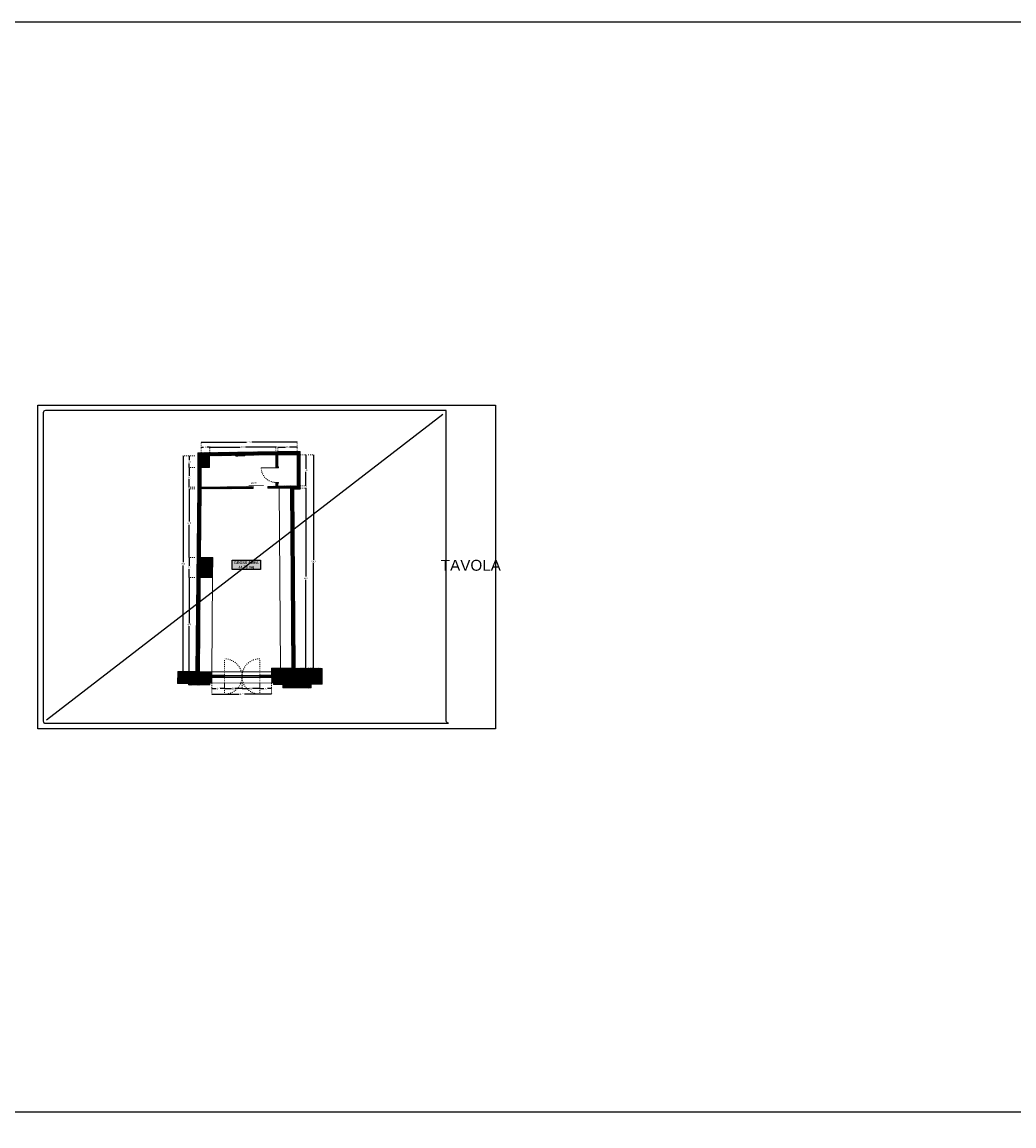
# Model space of a CAD drawing. Header units: centimetres. Extents: x -2854 to 18796, y -762 to 9238.
# Tile 150 of 166: x -226 to 4326, y 4173 to 9238. Entities that reach past the tile are written whole.
import ezdxf
from ezdxf.enums import TextEntityAlignment as Align

# ---------------------------------------------------------------- set-up
doc = ezdxf.new("R2010")
doc.units = ezdxf.units.CM
doc.header["$LTSCALE"] = 0.3
doc.linetypes.add('ACAD_ISO03W100', pattern=[30, 12, -18])
doc.linetypes.add('DASHDOT', pattern=[25.4, 12.7, -6.35, 0, -6.35])
for name, color, linetype in [('KK_ARC_AREAS', 1, 'Continuous'), ('XR_EXIST_DOORS-WINDOWS', 252, 'Continuous'), ('XR_EXIST_DOORS-WINDOWS_PROJECTIONS', 253, 'ACAD_ISO03W100'), ('XR_EXIST_MEP', 253, 'Continuous'), ('XR_EXIST_WALL_HATCH', 253, 'Continuous')]:
    doc.layers.add(name, color=color, linetype=linetype)
doc.layers.add('KK_DIM', color=253, linetype='Continuous', lineweight=5)
doc.layers.add('XR_EXIST_WALLS_0.2', color=2, linetype='Continuous', lineweight=20)
doc.styles.add('KIKO Milano_Bold', font='Arial Bold.ttf')
doc.styles.add('KIKO Milano_Light', font='Arial.ttf')
doc.dimstyles.new('KIKO', dxfattribs={"dimtxt": 1.5, "dimasz": 1, "dimexe": 0, "dimexo": 2, "dimgap": 0.7, "dimtad": 0, "dimtih": 1, "dimtoh": 1, "dimdec": 0, "dimzin": 0, "dimtxsty": 'KIKO Milano_Light', "dimblk": 'ARCHTICK', "dimcen": 0.09, "dimadec": 1, "dimazin": 0, "dimtfac": 1, "dimtdec": 0, "dimtix": 1, "dimtofl": 0, "dimtmove": 0, "dimatfit": 3, "dimldrblk": 'ARCHTICK', "dimfxl": 5, "dimfxlon": 1, "dimtolj": 1, "dimtzin": 0, "dimlwe": 5, "dimarcsym": 0})
pattern_1 = [(45, (-1630.8155, -734.9472), (-2.245064, 2.245064), [])]

# ---------------------------------------------------------------- blocks, each defined once
blk = doc.blocks.new('_ArchTick')
at = {"color": 0, "linetype": 'ByBlock', "const_width": 0.15}
blk.add_lwpolyline([(-0.5, -0.5), (0.5, 0.5)], dxfattribs=at)
blk = doc.blocks.new('*D96')
at = {"layer": 'Defpoints', "color": 0, "transparency": 16777216}
for p in [(541.6, 6689.6), (592, 6689.6), (588.7, 6257.6)]:
    blk.add_point(p, dxfattribs=at)
at = {"layer": 'KK_DIM', "color": 0, "linetype": 'ACAD_ISO03W100', "lineweight": 5, "transparency": 16777216}
for p, q in [((566.6, 6689.6), (541.6, 6689.6)), ((566.6, 6257.6), (541.6, 6257.6))]:
    blk.add_line(p, q, dxfattribs=at)
at = {"layer": 'KK_DIM', "color": 0, "lineweight": -2, "transparency": 16777216}
for p, q in [((541.6, 6689.6), (541.6, 6480.9)), ((541.6, 6257.6), (541.6, 6466.3))]:
    blk.add_line(p, q, dxfattribs=at)
at = {"layer": 'KK_DIM', "color": 0, "lineweight": -2, "transparency": 16777216, "xscale": 5, "yscale": 5, "zscale": 5}
for p, rotation in [((541.6, 6689.6), 90), ((541.6, 6257.6), 270)]:
    blk.add_blockref('_ArchTick', p, dxfattribs=dict(at, rotation=rotation))
at = {"layer": 'KK_DIM', "color": 0, "transparency": 16777216, "insert": (541.6, 6473.6), "char_height": 7.5, "attachment_point": 5, "style": 'KIKO Milano_Light'}
blk.add_mtext('\\A1;432', dxfattribs=at)
blk = doc.blocks.new('*D97')
at = {"layer": 'Defpoints', "color": 0, "transparency": 16777216}
for p in [(541.6, 6781.2), (649.2, 6781.2), (648.3, 6689.2)]:
    blk.add_point(p, dxfattribs=at)
at = {"layer": 'KK_DIM', "color": 0, "linetype": 'ACAD_ISO03W100', "lineweight": 5, "transparency": 16777216}
for p, q in [((566.6, 6781.2), (541.6, 6781.2)), ((566.6, 6689.2), (541.6, 6689.2))]:
    blk.add_line(p, q, dxfattribs=at)
at = {"layer": 'KK_DIM', "color": 0, "lineweight": -2, "transparency": 16777216}
for p, q in [((541.6, 6781.2), (541.6, 6742.5)), ((541.6, 6689.2), (541.6, 6727.9))]:
    blk.add_line(p, q, dxfattribs=at)
at = {"layer": 'KK_DIM', "color": 0, "lineweight": -2, "transparency": 16777216, "xscale": 5, "yscale": 5, "zscale": 5}
for p, rotation in [((541.6, 6781.2), 90), ((541.6, 6689.2), 270)]:
    blk.add_blockref('_ArchTick', p, dxfattribs=dict(at, rotation=rotation))
at = {"layer": 'KK_DIM', "color": 0, "transparency": 16777216, "insert": (541.6, 6735.2), "char_height": 7.5, "attachment_point": 5, "style": 'KIKO Milano_Light'}
blk.add_mtext('\\A1;92', dxfattribs=at)
blk = doc.blocks.new('*D98')
at = {"layer": 'Defpoints', "color": 0, "transparency": 16777216}
for p in [(541.6, 7096.4), (645, 7096.4), (649, 6781.2)]:
    blk.add_point(p, dxfattribs=at)
at = {"layer": 'KK_DIM', "color": 0, "linetype": 'ACAD_ISO03W100', "lineweight": 5, "transparency": 16777216}
for p, q in [((566.6, 7096.4), (541.6, 7096.4)), ((566.6, 6781.2), (541.6, 6781.2))]:
    blk.add_line(p, q, dxfattribs=at)
at = {"layer": 'KK_DIM', "color": 0, "lineweight": -2, "transparency": 16777216}
for p, q in [((541.6, 7096.4), (541.6, 6946.1)), ((541.6, 6781.2), (541.6, 6931.4))]:
    blk.add_line(p, q, dxfattribs=at)
at = {"layer": 'KK_DIM', "color": 0, "lineweight": -2, "transparency": 16777216, "xscale": 5, "yscale": 5, "zscale": 5}
for p, rotation in [((541.6, 7096.4), 90), ((541.6, 6781.2), 270)]:
    blk.add_blockref('_ArchTick', p, dxfattribs=dict(at, rotation=rotation))
at = {"layer": 'KK_DIM', "color": 0, "transparency": 16777216, "insert": (541.6, 6938.8), "char_height": 7.5, "attachment_point": 5, "style": 'KIKO Milano_Light'}
blk.add_mtext('\\A1;315', dxfattribs=at)
blk = doc.blocks.new('*D99')
at = {"layer": 'Defpoints', "color": 0, "transparency": 16777216}
for p in [(541.6, 7103.8), (596.1, 7103.8), (596.2, 7095.8)]:
    blk.add_point(p, dxfattribs=at)
at = {"layer": 'KK_DIM', "color": 0, "lineweight": -2, "transparency": 16777216}
for p, q in [((541.6, 7103.8), (541.6, 7108.8)), ((541.6, 7095.8), (541.6, 7090.8))]:
    blk.add_line(p, q, dxfattribs=at)
at = {"layer": 'KK_DIM', "color": 0, "linetype": 'ACAD_ISO03W100', "lineweight": 5, "transparency": 16777216}
for p, q in [((566.6, 7103.8), (541.6, 7103.8)), ((566.6, 7095.8), (541.6, 7095.8))]:
    blk.add_line(p, q, dxfattribs=at)
at = {"layer": 'KK_DIM', "color": 0, "lineweight": -2, "transparency": 16777216, "xscale": 5, "yscale": 5, "zscale": 5}
for p, rotation in [((541.6, 7103.8), 270), ((541.6, 7095.8), 90)]:
    blk.add_blockref('_ArchTick', p, dxfattribs=dict(at, rotation=rotation))
at = {"layer": 'KK_DIM', "color": 0, "transparency": 16777216, "insert": (541.6, 7099.8), "char_height": 7.5, "attachment_point": 5, "style": 'KIKO Milano_Light'}
blk.add_mtext('\\A1;8', dxfattribs=at)
blk = doc.blocks.new('*D100')
at = {"layer": 'Defpoints', "color": 0, "transparency": 16777216}
for p in [(541.6, 7193.8), (596.1, 7193.8), (596.1, 7103.8)]:
    blk.add_point(p, dxfattribs=at)
at = {"layer": 'KK_DIM', "color": 0, "linetype": 'ACAD_ISO03W100', "lineweight": 5, "transparency": 16777216}
for p, q in [((566.6, 7193.8), (541.6, 7193.8)), ((566.6, 7103.8), (541.6, 7103.8))]:
    blk.add_line(p, q, dxfattribs=at)
at = {"layer": 'KK_DIM', "color": 0, "lineweight": -2, "transparency": 16777216}
for p, q in [((541.6, 7193.8), (541.6, 7156.1)), ((541.6, 7103.8), (541.6, 7141.4))]:
    blk.add_line(p, q, dxfattribs=at)
at = {"layer": 'KK_DIM', "color": 0, "lineweight": -2, "transparency": 16777216, "xscale": 5, "yscale": 5, "zscale": 5}
for p, rotation in [((541.6, 7193.8), 90), ((541.6, 7103.8), 270)]:
    blk.add_blockref('_ArchTick', p, dxfattribs=dict(at, rotation=rotation))
at = {"layer": 'KK_DIM', "color": 0, "transparency": 16777216, "insert": (541.6, 7148.8), "char_height": 7.5, "attachment_point": 5, "style": 'KIKO Milano_Light'}
blk.add_mtext('\\A1;90', dxfattribs=at)
blk = doc.blocks.new('*D101')
at = {"layer": 'Defpoints', "color": 0, "transparency": 16777216}
for p in [(541.6, 7247.8), (635.1, 7247.8), (635.1, 7193.8)]:
    blk.add_point(p, dxfattribs=at)
at = {"layer": 'KK_DIM', "color": 0, "linetype": 'ACAD_ISO03W100', "lineweight": 5, "transparency": 16777216}
for p, q in [((566.6, 7247.8), (541.6, 7247.8)), ((566.6, 7193.8), (541.6, 7193.8))]:
    blk.add_line(p, q, dxfattribs=at)
at = {"layer": 'KK_DIM', "color": 0, "lineweight": -2, "transparency": 16777216}
for p, q in [((541.6, 7247.8), (541.6, 7228.1)), ((541.6, 7193.8), (541.6, 7213.4))]:
    blk.add_line(p, q, dxfattribs=at)
at = {"layer": 'KK_DIM', "color": 0, "lineweight": -2, "transparency": 16777216, "xscale": 5, "yscale": 5, "zscale": 5}
for p, rotation in [((541.6, 7247.8), 90), ((541.6, 7193.8), 270)]:
    blk.add_blockref('_ArchTick', p, dxfattribs=dict(at, rotation=rotation))
at = {"layer": 'KK_DIM', "color": 0, "transparency": 16777216, "insert": (541.6, 7220.8), "char_height": 7.5, "attachment_point": 5, "style": 'KIKO Milano_Light'}
blk.add_mtext('\\A1;54', dxfattribs=at)
blk = doc.blocks.new('*D102')
at = {"layer": 'Defpoints', "color": 0, "transparency": 16777216}
for p in [(635.1, 7247.8), (514.2, 6257.5), (633.4, 6257.5)]:
    blk.add_point(p, dxfattribs=at)
at = {"layer": 'KK_DIM', "color": 0, "linetype": 'ACAD_ISO03W100', "lineweight": 5, "transparency": 16777216}
for p, q in [((539.2, 7247.8), (514.2, 7247.8)), ((539.2, 6257.5), (514.2, 6257.5))]:
    blk.add_line(p, q, dxfattribs=at)
at = {"layer": 'KK_DIM', "color": 0, "lineweight": -2, "transparency": 16777216}
for p, q in [((514.2, 7247.8), (514.2, 6760)), ((514.2, 6257.5), (514.2, 6745.3))]:
    blk.add_line(p, q, dxfattribs=at)
at = {"layer": 'KK_DIM', "color": 0, "lineweight": -2, "transparency": 16777216, "xscale": 5, "yscale": 5, "zscale": 5}
for p, rotation in [((514.2, 7247.8), 90), ((514.2, 6257.5), 270)]:
    blk.add_blockref('_ArchTick', p, dxfattribs=dict(at, rotation=rotation))
at = {"layer": 'KK_DIM', "color": 0, "transparency": 16777216, "insert": (514.2, 6752.6), "char_height": 7.5, "attachment_point": 5, "style": 'KIKO Milano_Light'}
blk.add_mtext('\\A1;990', dxfattribs=at)
blk = doc.blocks.new('*D103')
at = {"layer": 'Defpoints', "color": 0, "transparency": 16777216}
for p in [(635.1, 7288.4), (596.1, 7193.8), (635.1, 7193.8)]:
    blk.add_point(p, dxfattribs=at)
at = {"layer": 'KK_DIM', "color": 0, "linetype": 'ACAD_ISO03W100', "lineweight": 5, "transparency": 16777216}
for p, q in [((596.1, 7263.4), (596.1, 7288.4)), ((635.1, 7263.4), (635.1, 7288.4))]:
    blk.add_line(p, q, dxfattribs=at)
at = {"layer": 'KK_DIM', "color": 0, "lineweight": -2, "transparency": 16777216}
for p, q in [((596.1, 7288.4), (606.7, 7288.4)), ((635.1, 7288.4), (624.5, 7288.4))]:
    blk.add_line(p, q, dxfattribs=at)
at = {"layer": 'KK_DIM', "color": 0, "lineweight": -2, "transparency": 16777216, "xscale": 5, "yscale": 5, "zscale": 5, "rotation": 180}
blk.add_blockref('_ArchTick', (596.1, 7288.4), dxfattribs=at)
at = {"layer": 'KK_DIM', "color": 0, "lineweight": -2, "transparency": 16777216, "xscale": 5, "yscale": 5, "zscale": 5}
blk.add_blockref('_ArchTick', (635.1, 7288.4), dxfattribs=at)
at = {"layer": 'KK_DIM', "color": 0, "transparency": 16777216, "insert": (615.6, 7288.4), "char_height": 7.5, "attachment_point": 5, "style": 'KIKO Milano_Light'}
blk.add_mtext('\\A1;39', dxfattribs=at)
blk = doc.blocks.new('*D104')
at = {"layer": 'Defpoints', "color": 0, "transparency": 16777216}
for p in [(635.8, 7247.8), (939.1, 7288.4), (939.1, 7247.8)]:
    blk.add_point(p, dxfattribs=at)
at = {"layer": 'KK_DIM', "color": 0, "linetype": 'ACAD_ISO03W100', "lineweight": 5, "transparency": 16777216}
for p, q in [((635.8, 7263.4), (635.8, 7288.4)), ((939.1, 7263.4), (939.1, 7288.4))]:
    blk.add_line(p, q, dxfattribs=at)
at = {"layer": 'KK_DIM', "color": 0, "lineweight": -2, "transparency": 16777216}
for p, q in [((635.8, 7288.4), (775.7, 7288.4)), ((939.1, 7288.4), (799.2, 7288.4))]:
    blk.add_line(p, q, dxfattribs=at)
at = {"layer": 'KK_DIM', "color": 0, "lineweight": -2, "transparency": 16777216, "xscale": 5, "yscale": 5, "zscale": 5, "rotation": 180}
blk.add_blockref('_ArchTick', (635.8, 7288.4), dxfattribs=at)
at = {"layer": 'KK_DIM', "color": 0, "lineweight": -2, "transparency": 16777216, "xscale": 5, "yscale": 5, "zscale": 5}
blk.add_blockref('_ArchTick', (939.1, 7288.4), dxfattribs=at)
at = {"layer": 'KK_DIM', "color": 0, "transparency": 16777216, "insert": (787.4, 7288.4), "char_height": 7.5, "attachment_point": 5, "style": 'KIKO Milano_Light'}
blk.add_mtext('\\A1;303', dxfattribs=at)
blk = doc.blocks.new('*D105')
at = {"layer": 'Defpoints', "color": 0, "transparency": 16777216}
for p in [(939.1, 7247.1), (948.1, 7288.4), (948.1, 7247.1)]:
    blk.add_point(p, dxfattribs=at)
at = {"layer": 'KK_DIM', "color": 0, "lineweight": -2, "transparency": 16777216}
for p, q in [((939.1, 7288.4), (934.1, 7288.4)), ((948.1, 7288.4), (953.1, 7288.4))]:
    blk.add_line(p, q, dxfattribs=at)
at = {"layer": 'KK_DIM', "color": 0, "linetype": 'ACAD_ISO03W100', "lineweight": 5, "transparency": 16777216}
for p, q in [((939.1, 7263.4), (939.1, 7288.4)), ((948.1, 7263.4), (948.1, 7288.4))]:
    blk.add_line(p, q, dxfattribs=at)
at = {"layer": 'KK_DIM', "color": 0, "lineweight": -2, "transparency": 16777216, "xscale": 5, "yscale": 5, "zscale": 5}
blk.add_blockref('_ArchTick', (939.1, 7288.4), dxfattribs=at)
at = {"layer": 'KK_DIM', "color": 0, "lineweight": -2, "transparency": 16777216, "xscale": 5, "yscale": 5, "zscale": 5, "rotation": 180}
blk.add_blockref('_ArchTick', (948.1, 7288.4), dxfattribs=at)
at = {"layer": 'KK_DIM', "color": 0, "transparency": 16777216, "insert": (943.6, 7288.4), "char_height": 7.5, "attachment_point": 5, "style": 'KIKO Milano_Light'}
blk.add_mtext('\\A1;9', dxfattribs=at)
blk = doc.blocks.new('*D106')
at = {"layer": 'Defpoints', "color": 0, "transparency": 16777216}
for p in [(948.1, 7252.1), (1036.1, 7288.4), (1036.1, 7253)]:
    blk.add_point(p, dxfattribs=at)
at = {"layer": 'KK_DIM', "color": 0, "linetype": 'ACAD_ISO03W100', "lineweight": 5, "transparency": 16777216}
for p, q in [((948.1, 7263.4), (948.1, 7288.4)), ((1036.1, 7263.4), (1036.1, 7288.4))]:
    blk.add_line(p, q, dxfattribs=at)
at = {"layer": 'KK_DIM', "color": 0, "lineweight": -2, "transparency": 16777216}
for p, q in [((948.1, 7288.4), (983.2, 7288.4)), ((1036.1, 7288.4), (1001, 7288.4))]:
    blk.add_line(p, q, dxfattribs=at)
at = {"layer": 'KK_DIM', "color": 0, "lineweight": -2, "transparency": 16777216, "xscale": 5, "yscale": 5, "zscale": 5, "rotation": 180}
blk.add_blockref('_ArchTick', (948.1, 7288.4), dxfattribs=at)
at = {"layer": 'KK_DIM', "color": 0, "lineweight": -2, "transparency": 16777216, "xscale": 5, "yscale": 5, "zscale": 5}
blk.add_blockref('_ArchTick', (1036.1, 7288.4), dxfattribs=at)
at = {"layer": 'KK_DIM', "color": 0, "transparency": 16777216, "insert": (992.1, 7288.4), "char_height": 7.5, "attachment_point": 5, "style": 'KIKO Milano_Light'}
blk.add_mtext('\\A1;88', dxfattribs=at)
blk = doc.blocks.new('*D107')
at = {"layer": 'Defpoints', "color": 0, "transparency": 16777216}
for p in [(596.1, 7311.2), (1036.1, 7253), (596.1, 7193.8)]:
    blk.add_point(p, dxfattribs=at)
at = {"layer": 'KK_DIM', "color": 0, "linetype": 'ACAD_ISO03W100', "lineweight": 5, "transparency": 16777216}
for p, q in [((596.1, 7286.2), (596.1, 7311.2)), ((1036.1, 7286.2), (1036.1, 7311.2))]:
    blk.add_line(p, q, dxfattribs=at)
at = {"layer": 'KK_DIM', "color": 0, "lineweight": -2, "transparency": 16777216}
for p, q in [((596.1, 7311.2), (804.2, 7311.2)), ((1036.1, 7311.2), (828, 7311.2))]:
    blk.add_line(p, q, dxfattribs=at)
at = {"layer": 'KK_DIM', "color": 0, "lineweight": -2, "transparency": 16777216, "xscale": 5, "yscale": 5, "zscale": 5, "rotation": 180}
blk.add_blockref('_ArchTick', (596.1, 7311.2), dxfattribs=at)
at = {"layer": 'KK_DIM', "color": 0, "lineweight": -2, "transparency": 16777216, "xscale": 5, "yscale": 5, "zscale": 5}
blk.add_blockref('_ArchTick', (1036.1, 7311.2), dxfattribs=at)
at = {"layer": 'KK_DIM', "color": 0, "transparency": 16777216, "insert": (816.1, 7311.2), "char_height": 7.5, "attachment_point": 5, "style": 'KIKO Milano_Light'}
blk.add_mtext('\\A1;440', dxfattribs=at)
blk = doc.blocks.new('*D108')
at = {"layer": 'Defpoints', "color": 0, "transparency": 16777216}
for p in [(1036.1, 7253), (1036.1, 7110.2), (1077.1, 7110.2)]:
    blk.add_point(p, dxfattribs=at)
at = {"layer": 'KK_DIM', "color": 0, "linetype": 'ACAD_ISO03W100', "lineweight": 5, "transparency": 16777216}
for p, q in [((1052.1, 7253), (1077.1, 7253)), ((1052.1, 7110.2), (1077.1, 7110.2))]:
    blk.add_line(p, q, dxfattribs=at)
at = {"layer": 'KK_DIM', "color": 0, "lineweight": -2, "transparency": 16777216}
for p, q in [((1077.1, 7253), (1077.1, 7188.9)), ((1077.1, 7110.2), (1077.1, 7174.3))]:
    blk.add_line(p, q, dxfattribs=at)
at = {"layer": 'KK_DIM', "color": 0, "lineweight": -2, "transparency": 16777216, "xscale": 5, "yscale": 5, "zscale": 5}
for p, rotation in [((1077.1, 7253), 90), ((1077.1, 7110.2), 270)]:
    blk.add_blockref('_ArchTick', p, dxfattribs=dict(at, rotation=rotation))
at = {"layer": 'KK_DIM', "color": 0, "transparency": 16777216, "insert": (1077.1, 7181.6), "char_height": 7.5, "attachment_point": 5, "style": 'KIKO Milano_Light'}
blk.add_mtext('\\A1;143', dxfattribs=at)
blk = doc.blocks.new('*D109')
at = {"layer": 'Defpoints', "color": 0, "transparency": 16777216}
for p in [(1006.1, 7109.8), (1006.2, 7100.1), (1077.1, 7109.8)]:
    blk.add_point(p, dxfattribs=at)
at = {"layer": 'KK_DIM', "color": 0, "linetype": 'ACAD_ISO03W100', "lineweight": 5, "transparency": 16777216}
for p, q in [((1052.1, 7109.8), (1077.1, 7109.8)), ((1052.1, 7100.1), (1077.1, 7100.1))]:
    blk.add_line(p, q, dxfattribs=at)
at = {"layer": 'KK_DIM', "color": 0, "lineweight": -2, "transparency": 16777216}
for p, q in [((1077.1, 7109.8), (1077.1, 7114.8)), ((1077.1, 7100.1), (1077.1, 7095.1))]:
    blk.add_line(p, q, dxfattribs=at)
at = {"layer": 'KK_DIM', "color": 0, "lineweight": -2, "transparency": 16777216, "xscale": 5, "yscale": 5, "zscale": 5}
for p, rotation in [((1077.1, 7109.8), 270), ((1077.1, 7100.1), 90)]:
    blk.add_blockref('_ArchTick', p, dxfattribs=dict(at, rotation=rotation))
at = {"layer": 'KK_DIM', "color": 0, "transparency": 16777216, "insert": (1077.1, 7104.9), "char_height": 7.5, "attachment_point": 5, "style": 'KIKO Milano_Light'}
blk.add_mtext('\\A1;10', dxfattribs=at)
blk = doc.blocks.new('*D110')
at = {"layer": 'Defpoints', "color": 0, "transparency": 16777216}
for p in [(1006.2, 7100.1), (1012.7, 6273.3), (1077.1, 6273.3)]:
    blk.add_point(p, dxfattribs=at)
at = {"layer": 'KK_DIM', "color": 0, "linetype": 'ACAD_ISO03W100', "lineweight": 5, "transparency": 16777216}
for p, q in [((1052.1, 7100.1), (1077.1, 7100.1)), ((1052.1, 6273.3), (1077.1, 6273.3))]:
    blk.add_line(p, q, dxfattribs=at)
at = {"layer": 'KK_DIM', "color": 0, "lineweight": -2, "transparency": 16777216}
for p, q in [((1077.1, 7100.1), (1077.1, 6694)), ((1077.1, 6273.3), (1077.1, 6679.4))]:
    blk.add_line(p, q, dxfattribs=at)
at = {"layer": 'KK_DIM', "color": 0, "lineweight": -2, "transparency": 16777216, "xscale": 5, "yscale": 5, "zscale": 5}
for p, rotation in [((1077.1, 7100.1), 90), ((1077.1, 6273.3), 270)]:
    blk.add_blockref('_ArchTick', p, dxfattribs=dict(at, rotation=rotation))
at = {"layer": 'KK_DIM', "color": 0, "transparency": 16777216, "insert": (1077.1, 6686.7), "char_height": 7.5, "attachment_point": 5, "style": 'KIKO Milano_Light'}
blk.add_mtext('\\A1;827', dxfattribs=at)
blk = doc.blocks.new('*D111')
at = {"layer": 'Defpoints', "color": 0, "transparency": 16777216}
for p in [(1036.1, 7253), (1012.7, 6273.3), (1111.8, 6273.3)]:
    blk.add_point(p, dxfattribs=at)
at = {"layer": 'KK_DIM', "color": 0, "linetype": 'ACAD_ISO03W100', "lineweight": 5, "transparency": 16777216}
for p, q in [((1086.8, 7253), (1111.8, 7253)), ((1086.8, 6273.3), (1111.8, 6273.3))]:
    blk.add_line(p, q, dxfattribs=at)
at = {"layer": 'KK_DIM', "color": 0, "lineweight": -2, "transparency": 16777216}
for p, q in [((1111.8, 7253), (1111.8, 6770.5)), ((1111.8, 6273.3), (1111.8, 6755.8))]:
    blk.add_line(p, q, dxfattribs=at)
at = {"layer": 'KK_DIM', "color": 0, "lineweight": -2, "transparency": 16777216, "xscale": 5, "yscale": 5, "zscale": 5}
for p, rotation in [((1111.8, 7253), 90), ((1111.8, 6273.3), 270)]:
    blk.add_blockref('_ArchTick', p, dxfattribs=dict(at, rotation=rotation))
at = {"layer": 'KK_DIM', "color": 0, "transparency": 16777216, "insert": (1111.8, 6763.2), "char_height": 7.5, "attachment_point": 5, "style": 'KIKO Milano_Light'}
blk.add_mtext('\\A1;980', dxfattribs=at)
blk = doc.blocks.new('*D112')
at = {"layer": 'Defpoints', "color": 0, "transparency": 16777216}
for p in [(702.7, 9238.2), (645.7, 6241.5), (702.7, 6180.5)]:
    blk.add_point(p, dxfattribs=at)
at = {"layer": 'KK_DIM', "color": 0, "linetype": 'ACAD_ISO03W100', "lineweight": 5, "transparency": 16777216}
for p, q in [((645.7, 6205.5), (645.7, 6180.5)), ((702.7, 6205.5), (702.7, 6180.5))]:
    blk.add_line(p, q, dxfattribs=at)
at = {"layer": 'KK_DIM', "color": 0, "lineweight": -2, "transparency": 16777216}
for p, q in [((645.7, 6180.5), (665.3, 6180.5)), ((702.7, 6180.5), (683.1, 6180.5))]:
    blk.add_line(p, q, dxfattribs=at)
at = {"layer": 'KK_DIM', "color": 0, "lineweight": -2, "transparency": 16777216, "xscale": 5, "yscale": 5, "zscale": 5, "rotation": 180}
blk.add_blockref('_ArchTick', (645.7, 6180.5), dxfattribs=at)
at = {"layer": 'KK_DIM', "color": 0, "lineweight": -2, "transparency": 16777216, "xscale": 5, "yscale": 5, "zscale": 5}
blk.add_blockref('_ArchTick', (702.7, 6180.5), dxfattribs=at)
at = {"layer": 'KK_DIM', "color": 0, "transparency": 16777216, "insert": (674.2, 6180.5), "char_height": 7.5, "attachment_point": 5, "style": 'KIKO Milano_Light'}
blk.add_mtext('\\A1;57', dxfattribs=at)
blk = doc.blocks.new('*D113')
at = {"layer": 'Defpoints', "color": 0, "transparency": 16777216}
for p in [(702.7, 6241.5), (783.7, 6237.5), (783.7, 6180.5)]:
    blk.add_point(p, dxfattribs=at)
at = {"layer": 'KK_DIM', "color": 0, "linetype": 'ACAD_ISO03W100', "lineweight": 5, "transparency": 16777216}
for p, q in [((702.7, 6205.5), (702.7, 6180.5)), ((783.7, 6205.5), (783.7, 6180.5))]:
    blk.add_line(p, q, dxfattribs=at)
at = {"layer": 'KK_DIM', "color": 0, "lineweight": -2, "transparency": 16777216}
for p, q in [((702.7, 6180.5), (735, 6180.5)), ((783.7, 6180.5), (751.3, 6180.5))]:
    blk.add_line(p, q, dxfattribs=at)
at = {"layer": 'KK_DIM', "color": 0, "lineweight": -2, "transparency": 16777216, "xscale": 5, "yscale": 5, "zscale": 5, "rotation": 180}
blk.add_blockref('_ArchTick', (702.7, 6180.5), dxfattribs=at)
at = {"layer": 'KK_DIM', "color": 0, "lineweight": -2, "transparency": 16777216, "xscale": 5, "yscale": 5, "zscale": 5}
blk.add_blockref('_ArchTick', (783.7, 6180.5), dxfattribs=at)
at = {"layer": 'KK_DIM', "color": 0, "transparency": 16777216, "insert": (743.2, 6180.5), "char_height": 7.5, "attachment_point": 5, "style": 'KIKO Milano_Light'}
blk.add_mtext('\\A1;81', dxfattribs=at)
blk = doc.blocks.new('*D114')
at = {"layer": 'Defpoints', "color": 0, "transparency": 16777216}
for p in [(783.7, 6237.6), (864.7, 6237.6), (864.7, 6180.5)]:
    blk.add_point(p, dxfattribs=at)
at = {"layer": 'KK_DIM', "color": 0, "linetype": 'ACAD_ISO03W100', "lineweight": 5, "transparency": 16777216}
for p, q in [((783.7, 6205.5), (783.7, 6180.5)), ((864.7, 6205.5), (864.7, 6180.5))]:
    blk.add_line(p, q, dxfattribs=at)
at = {"layer": 'KK_DIM', "color": 0, "lineweight": -2, "transparency": 16777216}
for p, q in [((783.7, 6180.5), (816.1, 6180.5)), ((864.7, 6180.5), (832.4, 6180.5))]:
    blk.add_line(p, q, dxfattribs=at)
at = {"layer": 'KK_DIM', "color": 0, "lineweight": -2, "transparency": 16777216, "xscale": 5, "yscale": 5, "zscale": 5, "rotation": 180}
blk.add_blockref('_ArchTick', (783.7, 6180.5), dxfattribs=at)
at = {"layer": 'KK_DIM', "color": 0, "lineweight": -2, "transparency": 16777216, "xscale": 5, "yscale": 5, "zscale": 5}
blk.add_blockref('_ArchTick', (864.7, 6180.5), dxfattribs=at)
at = {"layer": 'KK_DIM', "color": 0, "transparency": 16777216, "insert": (824.2, 6180.5), "char_height": 7.5, "attachment_point": 5, "style": 'KIKO Milano_Light'}
blk.add_mtext('\\A1;81', dxfattribs=at)
blk = doc.blocks.new('*D115')
at = {"layer": 'Defpoints', "color": 0, "transparency": 16777216}
for p in [(864.7, 6236.5), (919.7, 6236.5), (919.7, 6180.5)]:
    blk.add_point(p, dxfattribs=at)
at = {"layer": 'KK_DIM', "color": 0, "linetype": 'ACAD_ISO03W100', "lineweight": 5, "transparency": 16777216}
for p, q in [((864.7, 6205.5), (864.7, 6180.5)), ((919.7, 6205.5), (919.7, 6180.5))]:
    blk.add_line(p, q, dxfattribs=at)
at = {"layer": 'KK_DIM', "color": 0, "lineweight": -2, "transparency": 16777216}
for p, q in [((864.7, 6180.5), (883.3, 6180.5)), ((919.7, 6180.5), (901.1, 6180.5))]:
    blk.add_line(p, q, dxfattribs=at)
at = {"layer": 'KK_DIM', "color": 0, "lineweight": -2, "transparency": 16777216, "xscale": 5, "yscale": 5, "zscale": 5, "rotation": 180}
blk.add_blockref('_ArchTick', (864.7, 6180.5), dxfattribs=at)
at = {"layer": 'KK_DIM', "color": 0, "lineweight": -2, "transparency": 16777216, "xscale": 5, "yscale": 5, "zscale": 5}
blk.add_blockref('_ArchTick', (919.7, 6180.5), dxfattribs=at)
at = {"layer": 'KK_DIM', "color": 0, "transparency": 16777216, "insert": (892.2, 6180.5), "char_height": 7.5, "attachment_point": 5, "style": 'KIKO Milano_Light'}
blk.add_mtext('\\A1;55', dxfattribs=at)
blk = doc.blocks.new('*D116')
at = {"layer": 'Defpoints', "color": 0, "transparency": 16777216}
for p in [(645.7, 6241.5), (919.7, 6241.5), (919.7, 6154.9)]:
    blk.add_point(p, dxfattribs=at)
at = {"layer": 'KK_DIM', "color": 0, "linetype": 'ACAD_ISO03W100', "lineweight": 5, "transparency": 16777216}
for p, q in [((645.7, 6179.9), (645.7, 6154.9)), ((919.7, 6179.9), (919.7, 6154.9))]:
    blk.add_line(p, q, dxfattribs=at)
at = {"layer": 'KK_DIM', "color": 0, "lineweight": -2, "transparency": 16777216}
for p, q in [((645.7, 6154.9), (770.9, 6154.9)), ((919.7, 6154.9), (794.5, 6154.9))]:
    blk.add_line(p, q, dxfattribs=at)
at = {"layer": 'KK_DIM', "color": 0, "lineweight": -2, "transparency": 16777216, "xscale": 5, "yscale": 5, "zscale": 5, "rotation": 180}
blk.add_blockref('_ArchTick', (645.7, 6154.9), dxfattribs=at)
at = {"layer": 'KK_DIM', "color": 0, "lineweight": -2, "transparency": 16777216, "xscale": 5, "yscale": 5, "zscale": 5}
blk.add_blockref('_ArchTick', (919.7, 6154.9), dxfattribs=at)
at = {"layer": 'KK_DIM', "color": 0, "transparency": 16777216, "insert": (782.7, 6154.9), "char_height": 7.5, "attachment_point": 5, "style": 'KIKO Milano_Light'}
blk.add_mtext('\\A1;274', dxfattribs=at)

msp = doc.modelspace()

# ---------------------------------------------------------------- hatches: boundary and pattern name
at = {"layer": 'XR_EXIST_WALL_HATCH'}
h = msp.add_hatch(dxfattribs=at)
h.set_pattern_fill('ANSI31', color=256)
h.set_pattern_definition(pattern_1)
h.paths.add_polyline_path([(572.4, 6257.7), (588.7, 6257.6), (592, 6689.6), (648.3, 6689.2), (649, 6781.2), (593, 6781.8), (596.2, 7095.8), (835.2, 7098.8), (835.1, 7106.8), (596.1, 7103.8), (596.1, 7193.8), (635.1, 7193.8), (635.1, 7247.8), (939.1, 7253.1), (948.1, 7252.1), (1036.1, 7253), (1036.1, 7110.2), (948.1, 7109.1), (948.1, 7122.1), (939.1, 7122.1), (939.1, 7108.1), (902.1, 7107.6), (902.2, 7099.6), (954.2, 7100.2), (1006.2, 7100.1), (1012.7, 6273.3), (1027.7, 6273.3), (1021.2, 7095.2), (1051.1, 7095.2), (1051.1, 7268.2), (947.9, 7267.1), (581.1, 7262), (581.1, 7103.8)])
h = msp.add_hatch(dxfattribs=at)
h.set_pattern_fill('ANSI31', color=256)
h.set_pattern_definition(pattern_1)
h.paths.add_polyline_path([(948.1, 7252.1), (939.1, 7253.1), (939.1, 7197.1), (948.1, 7197.1)])
h = msp.add_hatch(dxfattribs=at)
h.set_pattern_fill('ANSI31', color=256)
h.set_pattern_definition(pattern_1)
h.paths.add_polyline_path([(488.3, 6203.5), (538.7, 6203.5), (636.7, 6204.5), (645.7, 6204.5), (645.7, 6231.5), (645.7, 6234.5), (645.7, 6257.5), (588.7, 6257.6), (488.7, 6258.3)])
h = msp.add_hatch(dxfattribs=at)
h.set_pattern_fill('ANSI31', color=256)
h.set_pattern_definition(pattern_1)
h.paths.add_polyline_path([(919.7, 6206.5), (1151.6, 6206.5), (1151.8, 6272.9), (1012.7, 6273.3), (960.7, 6273.5), (919.7, 6273.5)])
h = msp.add_hatch(dxfattribs=at)
h.set_pattern_fill('ANSI31', color=256)
h.set_pattern_definition(pattern_1)
h.paths.add_polyline_path([(538.7, 6203.5), (538.7, 6196.5), (636.7, 6196.5), (636.7, 6204.5)])
h = msp.add_hatch(dxfattribs=at)
h.set_pattern_fill('ANSI31', color=256)
h.set_pattern_definition(pattern_1)
h.paths.add_polyline_path([(927.7, 6198.5), (1100.7, 6200.5), (1151.6, 6200.5), (1151.6, 6206.5), (927.6, 6206.5)])
h = msp.add_hatch(dxfattribs=at)
h.set_pattern_fill('ANSI31', color=256)
h.set_pattern_definition(pattern_1)
h.paths.add_polyline_path([(971.7, 6183.5), (1100.7, 6183.5), (1100.7, 6200.5), (971.7, 6199)])

# ---------------------------------------------------------------- linework, layer by layer
msp.add_lwpolyline([(-153.8, 5995.7), (-153.8, 7480.7), (1946.2, 7480.7), (1946.2, 5995.7)], close=True)
msp.add_lwpolyline([(-128.8, 6030.7, 0.416298), (-118.7, 6020.7), (1731.2, 6020.7, -0.414214), (1721.2, 6030.7), (1721.2, 7455.7), (-118.8, 7455.7, 0.414213), (-128.8, 7445.7)], format="xyb", close=True)
msp.add_lwpolyline([(-112.9, 6036.5), (1705.3, 7439.8)])
at = {"layer": 'Defpoints'}
for points in [[(-1603.8, 9238.2), (-1603.8, 4238.2), (13396.2, 4238.2), (13396.2, 9238.2)], [(-1603.8, -761.8), (-1603.8, 4238.2), (13396.2, 4238.2), (13396.2, -761.8)]]:
    msp.add_lwpolyline(points, close=True, dxfattribs=at)
at = {"layer": 'KK_ARC_AREAS', "color": 14, "linetype": 'DASHDOT', "true_color": 0xa50000}
msp.add_lwpolyline([(1020.2, 6231.5, 3.75, 3.75, 0), (1020.2, 6273.3, 3.75, 3.75, 0), (1013.6, 7102.6, 3.75, 3.75, 0), (1021.1, 7102.4, 3.75, 3.75, 0), (1043.6, 7102.7, 3.75, 3.75, 0), (1043.6, 7110.2, 3.75, 3.75, 0), (1043.6, 7253, 3.75, 3.75, 0), (1043.7, 7260.5, 3.75, 3.75, 0), (1036, 7260.5, 3.75, 3.75, 0), (635, 7255.3, 3.75, 3.75, 0), (587.8, 7253.8, 3.75, 3.75, 0), (588.6, 7193.8, 3.75, 3.75, 0), (580.5, 6257.6, 3.75, 3.75, 0), (580.5, 6231.5, 3.75, 3.75, 0)], format="xyseb", close=True, dxfattribs=at)
at = {"layer": 'XR_EXIST_DOORS-WINDOWS', "linetype": 'Continuous', "lineweight": 13}
for p, q in [((939.1, 7193.1), (872.1, 7193.1)), ((939.1, 7197.1), (939.1, 7193.1)), ((939.1, 7197.1), (950.6, 7197.1)), ((939.1, 7193.1), (950.6, 7193.1)), ((950.6, 7193.1), (950.6, 7197.1)), ((815, 7111), (882, 7111.8)), ((950.6, 7126.1), (939.1, 7126.1)), ((939.1, 7126.1), (939.1, 7122.1)), ((939.1, 7122.1), (950.6, 7122.1)), ((950.6, 7122.1), (950.6, 7126.1)), ((645.7, 6241.5), (702.7, 6241.5)), ((646.2, 6241.5), (645.7, 6241.5)), ((919.7, 6240.5), (645.7, 6240.5)), ((645.7, 6240.5), (649.2, 6240.5)), ((645.7, 6236.5), (702.7, 6236.5)), ((645.7, 6236.5), (646.2, 6236.5)), ((645.7, 6234.5), (919.7, 6234.5)), ((919.7, 6231.5), (645.7, 6231.5)), ((646.2, 6236.5), (646.2, 6241.5)), ((649.2, 6240.5), (649.2, 6236.5)), ((702.2, 6241.5), (702.2, 6236.5)), ((702.7, 6241.5), (702.2, 6241.5)), ((702.2, 6236.5), (702.7, 6236.5)), ((702.7, 6234.5), (702.7, 6231.5)), ((702.7, 6231.5), (702.7, 6234.5)), ((919.7, 6241.5), (864.7, 6241.5)), ((864.7, 6241.5), (865.2, 6241.5)), ((919.7, 6236.5), (864.7, 6236.5)), ((865.2, 6236.5), (864.7, 6236.5)), ((864.7, 6234.5), (864.7, 6231.5)), ((864.7, 6234.5), (864.7, 6231.5)), ((865.2, 6241.5), (865.2, 6236.5)), ((916.2, 6236.5), (916.2, 6240.5)), ((919.2, 6236.5), (919.2, 6241.5)), ((919.7, 6234.5), (919.7, 6231.5)), ((919.7, 6234.5), (919.7, 6231.5))]:
    msp.add_line(p, q, dxfattribs=at)
at = {"layer": 'XR_EXIST_DOORS-WINDOWS_PROJECTIONS', "linetype": 'ACAD_ISO03W100', "lineweight": 13}
for p, q in [((828.4, 7123.2), (833.3, 7128.2)), ((848.4, 7123.4), (828.4, 7123.2)), ((828.4, 7123.2), (833.4, 7118.2)), ((702.7, 6235.5), (702.7, 6316.5)), ((864.7, 6235.5), (864.7, 6316.5)), ((702.7, 6235.5), (702.7, 6154.5)), ((864.7, 6235.5), (864.7, 6154.5))]:
    msp.add_line(p, q, dxfattribs=at)
for centre, major_axis, start_param, end_param in [((939.1, 7193.1), (-47.4, 47.4), 0.785473, 2.356269), ((702.7, 6235.5), (-57.3, 57.3), 3.926991, 5.497787), ((864.7, 6235.5), (57.3, 57.3), 0.785398, 2.356194), ((702.7, 6235.5), (57.3, 57.3), 3.926991, 5.497787), ((864.7, 6235.5), (-57.3, 57.3), 0.785398, 2.356194)]:
    msp.add_ellipse(centre, major_axis=major_axis, ratio=1, start_param=start_param, end_param=end_param, dxfattribs=at)
at = {"layer": 'XR_EXIST_MEP', "linetype": 'Continuous', "lineweight": 0}
for p, q in [((765.1, 7250), (754.6, 7249.8)), ((754.6, 7249.8), (754.6, 7246.7)), ((754.6, 7246.7), (765.1, 7246.9)), ((797.1, 7250.6), (765.1, 7250)), ((765.1, 7250), (765.1, 7246.9)), ((765.1, 7246.9), (765.1, 7250)), ((765.1, 7246.9), (797.1, 7247.4)), ((797.1, 7247.4), (797.1, 7250.6))]:
    msp.add_line(p, q, dxfattribs=at)
at = {"layer": 'XR_EXIST_WALLS_0.2', "linetype": 'Continuous', "lineweight": 13}
for p, q in [((581.1, 7262), (947.9, 7267.1)), ((581.1, 7262), (581.1, 7103.8)), ((635.1, 7247.8), (939.1, 7253.1)), ((635.1, 7247.8), (635.1, 7193.8)), ((939.1, 7253.1), (939.1, 7197.1)), ((947.9, 7267.1), (1051.1, 7268.2)), ((948.1, 7252.1), (1036.1, 7253)), ((948.1, 7197.1), (948.1, 7252.1)), ((1036.1, 7110.2), (1036.1, 7253)), ((1051.1, 7095.2), (1051.1, 7268.2)), ((635.1, 7193.8), (596.1, 7193.8)), ((596.1, 7193.8), (596.1, 7103.8)), ((939.1, 7197.1), (948.1, 7197.1)), ((581.1, 7103.8), (572.4, 6257.7)), ((596.2, 7095.8), (593, 6781.8)), ((596.1, 7103.8), (835.1, 7106.8)), ((596.2, 7095.8), (835.2, 7098.8)), ((835.1, 7106.8), (835.2, 7098.8)), ((939.1, 7108.1), (902.1, 7107.6)), ((902.1, 7107.6), (902.2, 7099.6)), ((902.2, 7099.6), (954.2, 7100.2)), ((939.1, 7122.1), (939.1, 7108.1)), ((948.1, 7122.1), (939.1, 7122.1)), ((948.1, 7109.1), (948.1, 7122.1)), ((1036.1, 7110.2), (948.1, 7109.1)), ((954.2, 7100.2), (1006.2, 7100.1)), ((954.2, 7100.2), (960.7, 6273.5)), ((1006.2, 7100.1), (1012.7, 6273.3)), ((1027.7, 6273.3), (1021.2, 7095.2)), ((1021.2, 7095.2), (1051.1, 7095.2)), ((593, 6781.8), (649, 6781.2)), ((649, 6781.2), (648.3, 6689.2)), ((592, 6689.6), (588.7, 6257.6)), ((648.3, 6689.2), (592, 6689.6)), ((648.3, 6689.2), (645.7, 6257.5)), ((488.7, 6258.3), (488.3, 6203.5)), ((572.4, 6257.7), (488.7, 6258.3)), ((588.7, 6257.6), (645.7, 6257.5)), ((645.7, 6257.5), (645.7, 6234.5)), ((919.7, 6257.5), (645.7, 6257.5)), ((645.7, 6234.5), (645.7, 6204.5)), ((919.9, 6206.5), (919.7, 6273.5)), ((960.7, 6273.5), (919.7, 6273.5)), ((960.7, 6273.5), (1012.7, 6273.3)), ((1027.7, 6273.3), (1151.8, 6272.9)), ((1151.8, 6272.9), (1151.6, 6200.5)), ((538.7, 6203.5), (488.3, 6203.5)), ((538.7, 6196.5), (538.7, 6203.5)), ((636.7, 6196.5), (538.7, 6196.5)), ((636.7, 6204.5), (919.7, 6206.5)), ((636.7, 6204.5), (636.7, 6196.5)), ((919.7, 6206.5), (927.7, 6206.5)), ((927.7, 6206.5), (927.7, 6198.5)), ((927.7, 6198.5), (971.7, 6198.5)), ((971.7, 6198.5), (971.7, 6183.5)), ((971.7, 6183.5), (1100.7, 6183.5)), ((1100.7, 6183.5), (1100.7, 6200.5)), ((1100.7, 6200.5), (1151.6, 6200.5))]:
    msp.add_line(p, q, dxfattribs=at)

# ---------------------------------------------------------------- texts
at = {"style": 'KIKO Milano_Light'}
msp.add_attdef('TAVOLA', text='#', height=50, dxfattribs=at).set_placement((1833.7, 6745.7), align=Align.MIDDLE_CENTER)
at = {"layer": 'KK_ARC_AREAS', "color": 0, "insert": (803.2, 6745.9), "char_height": 12, "attachment_point": 5, "style": 'KIKO Milano_Bold', "bg_fill": 17, "box_fill_scale": 1.5, "bg_fill_color": 7, "bg_fill_true_color": 16777215, "bg_fill_transparency": 0}
msp.add_mtext_dynamic_manual_height_columns('{\\C256;\\c0;GROSS AREA\\P44,78 mq}', width=118.914, gutter_width=250, heights=[0], dxfattribs=at)

# ---------------------------------------------------------------- dimensions: what is measured, and where the dimension line sits
at = {"layer": 'KK_DIM'}
for base, p1, p2, picture, middle in [((702.7, 6180.5), (645.7, 6241.5), (702.7, 9238.2), '*D112', (674.2, 6180.5)), ((596.1, 7311.2), (1036.1, 7253), (596.1, 7193.8), '*D107', (816.1, 7311.2)), ((635.1, 7288.4), (596.1, 7193.8), (635.1, 7193.8), '*D103', (615.6, 7288.4)), ((939.1, 7288.4), (635.8, 7247.8), (939.1, 7247.8), '*D104', (787.4, 7288.4)), ((948.1, 7288.4), (939.1, 7247.1), (948.1, 7247.1), '*D105', (943.6, 7288.4)), ((1036.1, 7288.4), (948.1, 7252.1), (1036.1, 7253), '*D106', (992.1, 7288.4)), ((919.7, 6154.9), (645.7, 6241.5), (919.7, 6241.5), '*D116', (782.7, 6154.9)), ((783.7, 6180.5), (702.7, 6241.5), (783.7, 6237.5), '*D113', (743.2, 6180.5)), ((864.7, 6180.5), (783.7, 6237.6), (864.7, 6237.6), '*D114', (824.2, 6180.5)), ((919.7, 6180.5), (864.7, 6236.5), (919.7, 6236.5), '*D115', (892.2, 6180.5))]:
    dim = msp.add_linear_dim(base=base, p1=p1, p2=p2, dimstyle='KIKO', override={"dimscale": 0, "dimpost": '\\X', "dimcen": 0.0018}, dxfattribs=at)
    dim.commit()
    dim.dimension.update_dxf_attribs({"geometry": picture, "text_midpoint": middle})
for base, p1, p2, picture, middle in [((514.2, 6257.5), (635.1, 7247.8), (633.4, 6257.5), '*D102', (514.2, 6752.6)), ((541.6, 7247.8), (635.1, 7193.8), (635.1, 7247.8), '*D101', (541.6, 7220.8)), ((1111.8, 6273.3), (1036.1, 7253), (1012.7, 6273.3), '*D111', (1111.8, 6763.2)), ((1077.1, 7110.2), (1036.1, 7253), (1036.1, 7110.2), '*D108', (1077.1, 7181.6)), ((541.6, 7193.8), (596.1, 7103.8), (596.1, 7193.8), '*D100', (541.6, 7148.8)), ((541.6, 7096.4), (649, 6781.2), (645, 7096.4), '*D98', (541.6, 6938.8)), ((541.6, 7103.8), (596.2, 7095.8), (596.1, 7103.8), '*D99', (541.6, 7099.8)), ((1077.1, 7109.8), (1006.2, 7100.1), (1006.1, 7109.8), '*D109', (1077.1, 7104.9)), ((1077.1, 6273.3), (1006.2, 7100.1), (1012.7, 6273.3), '*D110', (1077.1, 6686.7)), ((541.6, 6781.2), (648.3, 6689.2), (649.2, 6781.2), '*D97', (541.6, 6735.2)), ((541.6, 6689.6), (588.7, 6257.6), (592, 6689.6), '*D96', (541.6, 6473.6))]:
    dim = msp.add_linear_dim(base=base, p1=p1, p2=p2, angle=90, dimstyle='KIKO', override={"dimscale": 0, "dimpost": '\\X', "dimcen": 0.0018}, dxfattribs=at)
    dim.commit()
    dim.dimension.update_dxf_attribs({"geometry": picture, "text_midpoint": middle})

doc.saveas('drawing.dxf')
